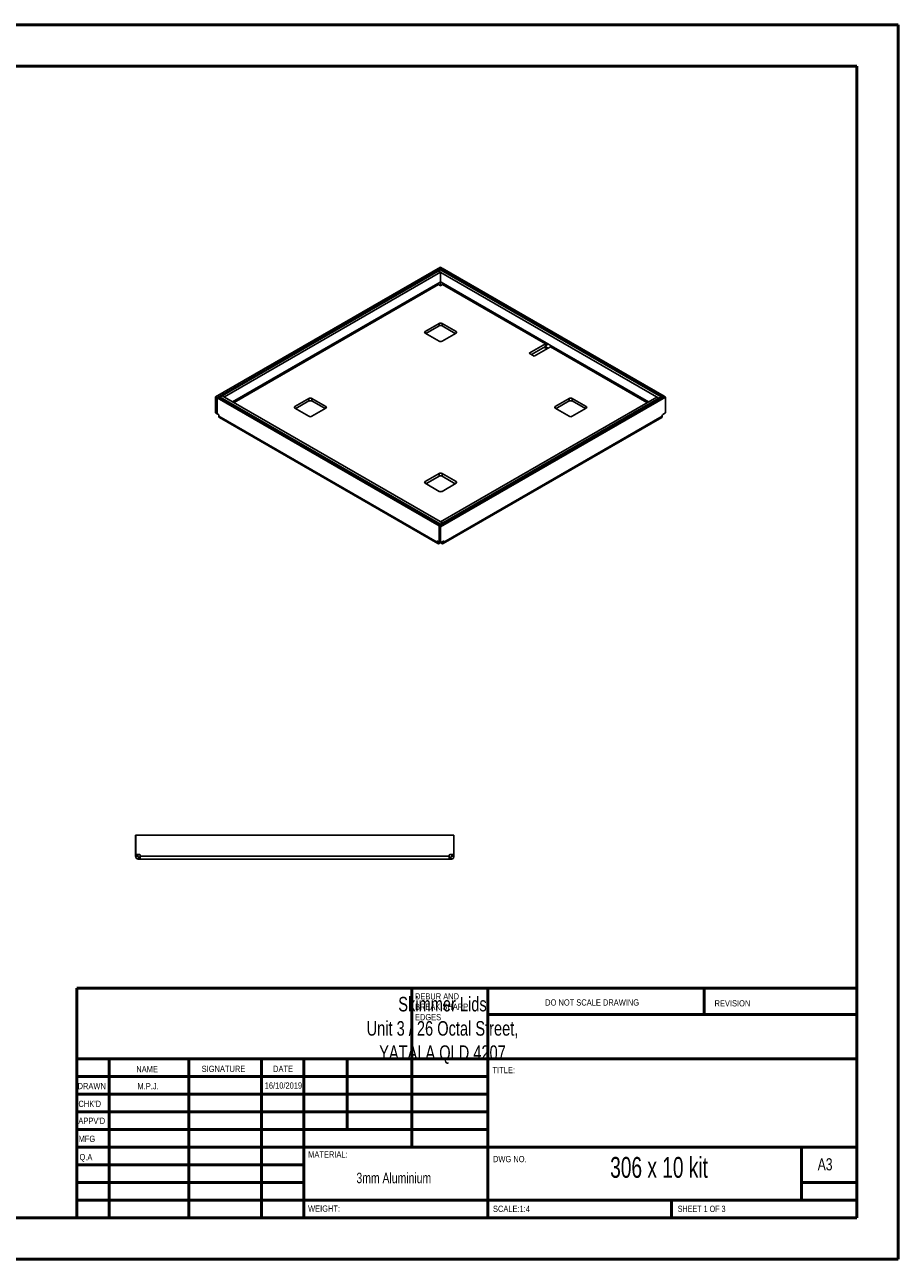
# Model space of a CAD drawing. Header units: millimetres. Extents: x 0 to 420, y 0 to 297.
# Tile 2 of 2: x 210 to 420, y 0 to 297. Entities that reach past the tile are written whole.
import ezdxf

# ---------------------------------------------------------------- set-up
doc = ezdxf.new("R2010")
doc.units = ezdxf.units.MM
doc.styles.add('SLDTEXTSTYLE0', font='TXT', dxfattribs={"width": 0.6875})
doc.styles.add('SLDTEXTSTYLE1', font='TXT', dxfattribs={"width": 0.75})

msp = doc.modelspace()

# ---------------------------------------------------------------- linework, layer by layer
at = {"color": 7, "linetype": 'Continuous', "lineweight": 50}
for p, q in [((0.38, 297.21), (420.38, 297.21)), ((420.38, 0.21), (420.38, 297.21)), ((10.38, 287.21), (410.38, 287.21)), ((410.38, 287.21), (410.38, 10.21)), ((222.88, 65.46), (410.08, 65.46)), ((222.88, 65.46), (222.88, 10.21)), ((303.48, 65.46), (303.48, 27.21)), ((321.68, 65.46), (321.68, 10.21)), ((373.68, 59.09), (373.68, 65.46)), ((410.08, 59.09), (321.68, 59.09)), ((410.08, 48.46), (222.88, 48.46)), ((230.68, 48.46), (230.68, 10.21)), ((249.87, 48.46), (249.87, 10.21)), ((267.28, 48.46), (267.28, 10.21)), ((277.48, 10.21), (277.48, 48.46)), ((287.88, 31.46), (287.88, 48.46)), ((321.68, 44.21), (222.88, 44.21)), ((321.68, 39.96), (222.88, 39.96)), ((321.68, 35.71), (222.88, 35.71)), ((321.68, 31.46), (222.88, 31.46)), ((277.48, 27.21), (222.88, 27.21)), ((277.48, 27.21), (410.08, 27.21)), ((397.08, 14.46), (397.08, 27.21)), ((277.48, 22.96), (222.88, 22.96)), ((277.48, 18.71), (222.88, 18.71)), ((410.08, 18.71), (397.08, 18.71)), ((222.88, 14.46), (410.38, 14.46)), ((365.88, 10.21), (365.88, 14.46)), ((10.38, 10.21), (410.38, 10.21)), ((0.38, 0.21), (420.38, 0.21))]:
    msp.add_line(p, q, dxfattribs=at)
at = {"color": 7, "linetype": 'Continuous', "lineweight": 25}
for p, q in [((310.33, 238.87), (256.27, 207.67)), ((310.68, 238.67), (256.62, 207.46)), ((309.81, 237.96), (257.85, 207.97)), ((310.34, 237.65), (258.38, 207.66)), ((310.34, 237.65), (309.81, 237.96)), ((310.37, 238.26), (309.84, 237.95)), ((362.82, 207.37), (309.84, 237.95)), ((309.84, 237.94), (309.84, 237.95)), ((310.33, 238.87), (310.68, 238.67)), ((310.34, 235.36), (310.34, 237.65)), ((310.35, 238.47), (310.71, 238.67)), ((310.35, 238.25), (310.35, 238.47)), ((363.72, 207.66), (310.35, 238.47)), ((363.35, 207.67), (310.37, 238.26)), ((310.68, 238.66), (310.68, 238.67)), ((364.08, 207.87), (310.71, 238.67)), ((310.22, 235.29), (260.36, 206.51)), ((260.71, 206.3), (309.87, 234.68)), ((310.22, 235.25), (309.69, 234.94)), ((310.34, 234.4), (309.87, 234.68)), ((310.14, 234.52), (310.35, 234.64)), ((310.22, 235.29), (310.34, 235.36)), ((310.22, 235.29), (310.22, 235.25)), ((310.47, 235.29), (310.34, 235.37)), ((310.82, 234.68), (310.34, 234.4)), ((310.35, 234.63), (310.35, 235.36)), ((310.55, 234.52), (310.35, 234.63)), ((335.71, 220.72), (310.47, 235.29)), ((310.47, 235.25), (310.47, 235.29)), ((311, 234.94), (310.47, 235.25)), ((310.82, 234.68), (335.54, 220.41)), ((309.99, 225.36), (306.63, 223.42)), ((306.63, 223.01), (306.63, 223.42)), ((306.63, 223.01), (309.99, 221.08)), ((309.99, 224.75), (306.81, 222.91)), ((309.99, 224.75), (309.99, 225.36)), ((314.06, 223.42), (310.7, 225.36)), ((310.7, 224.75), (310.7, 225.36)), ((313.88, 222.91), (310.7, 224.75)), ((310.7, 221.08), (314.06, 223.01)), ((314.06, 223.01), (314.06, 223.42)), ((331.65, 218.17), (335.54, 220.41)), ((332.18, 217.86), (335.54, 219.8)), ((335.54, 219.8), (335.54, 220.41)), ((336.95, 220), (335.71, 220.72)), ((360.33, 206.51), (336.95, 220)), ((332.88, 217.45), (331.65, 218.17)), ((336.77, 219.7), (332.88, 217.45)), ((335.22, 219.62), (335.92, 219.21)), ((336.21, 219.37), (335.5, 219.78)), ((336.77, 219.7), (359.97, 206.3)), ((257.34, 207.64), (257.87, 207.95)), ((258.38, 207.66), (257.85, 207.97)), ((257.85, 207.94), (257.85, 207.97)), ((257.87, 207.95), (310.85, 177.36)), ((256.27, 207.67), (256.62, 207.46)), ((256.27, 203.83), (256.27, 207.67)), ((256.97, 207.65), (256.61, 207.45)), ((256.61, 207.45), (309.98, 176.64)), ((256.61, 207.45), (256.61, 203.61)), ((256.62, 207.45), (256.62, 207.46)), ((256.97, 207.65), (310.34, 176.84)), ((257.34, 207.64), (310.32, 177.06)), ((257.34, 207.44), (257.34, 207.64)), ((258.38, 207.65), (258.38, 207.66)), ((278.7, 207.3), (275.34, 205.36)), ((275.34, 204.95), (275.34, 205.36)), ((275.34, 204.95), (278.7, 203.01)), ((278.7, 206.69), (275.52, 204.85)), ((278.7, 206.69), (278.7, 207.3)), ((282.77, 205.36), (279.41, 207.3)), ((279.41, 206.69), (279.41, 207.3)), ((282.59, 204.85), (279.41, 206.69)), ((279.41, 203.01), (282.77, 204.95)), ((282.77, 204.95), (282.77, 205.36)), ((310.01, 176.64), (364.07, 207.85)), ((310.35, 177.66), (362.31, 207.65)), ((310.36, 176.44), (364.42, 207.65)), ((310.88, 177.35), (362.84, 207.34)), ((341.28, 207.3), (337.92, 205.36)), ((337.92, 204.95), (337.92, 205.36)), ((337.92, 204.95), (341.28, 203.01)), ((341.28, 206.69), (338.1, 204.85)), ((341.28, 206.69), (341.28, 207.3)), ((345.35, 205.36), (341.99, 207.3)), ((341.99, 206.69), (341.99, 207.3)), ((345.17, 204.85), (341.99, 206.69)), ((341.99, 203.01), (345.35, 204.95)), ((345.35, 204.95), (345.35, 205.36)), ((362.31, 207.65), (362.84, 207.34)), ((363.35, 207.67), (362.82, 207.37)), ((362.82, 207.35), (362.82, 207.37)), ((362.84, 207.14), (362.84, 207.34)), ((363.35, 207.44), (363.35, 207.67)), ((363.72, 207.66), (364.08, 207.87)), ((363.72, 207.65), (363.72, 207.66)), ((364.42, 207.65), (364.07, 207.85)), ((364.08, 207.87), (364.08, 207.84)), ((364.42, 203.81), (364.42, 207.65)), ((256.27, 203.83), (256.61, 203.63)), ((256.61, 203.61), (256.95, 203.42)), ((257.04, 203.26), (257.04, 203.03)), ((309.56, 172.71), (257.04, 203.03)), ((257.18, 202.71), (309.7, 172.39)), ((310.99, 172.39), (363.51, 202.71)), ((363.65, 203.03), (311.13, 172.71)), ((363.65, 203.03), (363.65, 203.26)), ((363.74, 203.42), (364.42, 203.81)), ((309.99, 189.24), (306.63, 187.3)), ((306.63, 186.89), (306.63, 187.3)), ((309.99, 188.62), (306.81, 186.79)), ((309.99, 188.62), (309.99, 189.24)), ((314.06, 187.3), (310.7, 189.24)), ((310.7, 188.62), (310.7, 189.24)), ((313.88, 186.79), (310.7, 188.62)), ((314.06, 186.89), (314.06, 187.3)), ((306.63, 186.89), (309.99, 184.95)), ((310.7, 184.95), (314.06, 186.89)), ((310.34, 176.84), (309.98, 176.64)), ((309.98, 176.64), (309.98, 172.8)), ((310.36, 176.44), (310.01, 176.64)), ((310.01, 172.8), (310.01, 176.64)), ((310.32, 177.06), (310.85, 177.36)), ((310.32, 176.85), (310.32, 177.06)), ((310.34, 176.83), (310.34, 176.84)), ((310.35, 177.65), (310.35, 177.66)), ((310.35, 177.66), (310.88, 177.35)), ((310.36, 172.6), (310.36, 176.44)), ((310.85, 177.13), (310.85, 177.36)), ((310.88, 177.15), (310.88, 177.35)), ((309.56, 172.94), (309.65, 172.99)), ((309.56, 172.71), (309.56, 172.94)), ((309.56, 172.71), (309.85, 172.88)), ((309.65, 172.99), (309.98, 172.8)), ((309.98, 172.8), (310.01, 172.81)), ((310.36, 172.6), (310.01, 172.8)), ((310.05, 172.42), (310.05, 172.78)), ((310.26, 172.54), (310.05, 172.42)), ((310.26, 172.54), (310.26, 172.66)), ((311.04, 172.99), (310.36, 172.6)), ((310.43, 172.54), (310.43, 172.64)), ((310.64, 172.42), (310.43, 172.54)), ((310.64, 172.42), (310.64, 172.76)), ((311.13, 172.71), (310.84, 172.88)), ((311.13, 172.94), (311.04, 172.99)), ((311.13, 172.71), (311.13, 172.94)), ((237.07, 102.28), (237.04, 102.28)), ((237.04, 102.28), (237.04, 97.58)), ((237.07, 97.58), (237.07, 102.28)), ((237.07, 102.28), (313.52, 102.28)), ((313.52, 97.58), (313.52, 102.28)), ((313.52, 102.28), (313.54, 102.28)), ((313.54, 102.28), (313.54, 97.58)), ((237.04, 97.58), (237.07, 97.58)), ((237.04, 97.45), (237.04, 97.58)), ((237.04, 97.45), (237.54, 97.45)), ((237.04, 97.16), (237.04, 97.45)), ((237.04, 97.16), (237.54, 97.16)), ((238.03, 97.58), (237.07, 97.58)), ((237.54, 97.45), (237.54, 97.58)), ((237.54, 97.16), (237.54, 97.45)), ((237.74, 96.46), (237.74, 96.96)), ((238.03, 96.96), (237.74, 96.96)), ((238.03, 96.46), (237.74, 96.46)), ((238.03, 96.46), (238.03, 96.96)), ((238.15, 96.96), (238.03, 96.96)), ((238.15, 96.46), (238.03, 96.46)), ((238.15, 97.16), (238.15, 97.45)), ((312.43, 97.16), (238.15, 97.16)), ((312.43, 96.46), (238.15, 96.46)), ((312.43, 97.16), (312.43, 97.45)), ((312.55, 96.96), (312.43, 96.96)), ((312.55, 96.46), (312.43, 96.46)), ((312.55, 97.58), (313.52, 97.58)), ((312.55, 96.46), (312.55, 96.96)), ((312.84, 96.96), (312.55, 96.96)), ((312.84, 96.46), (312.55, 96.46)), ((312.84, 96.46), (312.84, 96.96)), ((313.04, 97.58), (313.04, 97.45)), ((313.54, 97.45), (313.04, 97.45)), ((313.04, 97.45), (313.04, 97.16)), ((313.54, 97.16), (313.04, 97.16)), ((313.54, 97.58), (313.52, 97.58)), ((313.54, 97.58), (313.54, 97.45)), ((313.54, 97.45), (313.54, 97.16))]:
    msp.add_line(p, q, dxfattribs=at)
for centre, radius, start, end in [((306.71, 223.22), 0.218, 110.7834, 249.2166), ((310.34, 224.68), 0.769, 62.6097, 117.3903), ((310.34, 224.07), 0.769, 62.6097, 117.3903), ((313.98, 223.22), 0.218, 290.7834, 69.2166), ((310.34, 221.76), 0.769, 242.6097, 297.3903), ((335.33, 220.74), 0.384, 302.6055, 357.3945), ((334.73, 221.07), 1.5, 302.308, 337.1707), ((336.57, 220.02), 0.384, 302.6055, 357.3945), ((275.42, 205.16), 0.218, 110.7834, 249.2166), ((279.05, 206.62), 0.769, 62.6097, 117.3903), ((279.05, 206), 0.769, 62.6097, 117.3903), ((282.69, 205.16), 0.218, 290.7834, 69.2166), ((338, 205.16), 0.218, 110.7834, 249.2166), ((341.63, 206.62), 0.769, 62.6097, 117.3903), ((341.63, 206), 0.769, 62.6097, 117.3903), ((345.27, 205.16), 0.218, 290.7834, 69.2166), ((256.85, 203.25), 0.192, 2.6055, 57.3945), ((279.05, 203.69), 0.769, 242.6097, 297.3903), ((341.63, 203.69), 0.769, 242.6097, 297.3903), ((363.84, 203.25), 0.192, 122.6055, 177.3945), ((306.71, 187.09), 0.218, 110.7834, 249.2166), ((310.34, 188.55), 0.769, 62.6097, 117.3903), ((310.34, 187.94), 0.769, 62.6097, 117.3903), ((313.98, 187.09), 0.218, 290.7834, 69.2166), ((310.34, 185.63), 0.769, 242.6097, 297.3903), ((309.61, 172.95), 0.0546, 50.7967, 189.214), ((310.34, 172.37), 0.192, 62.6097, 117.3903), ((311.08, 172.95), 0.0546, 350.786, 129.2033), ((238.03, 97.45), 0.125, 0, 90), ((312.55, 97.45), 0.125, 90, 180)]:
    msp.add_arc(centre, radius, start, end, dxfattribs=at)
for points in [[(309.69, 234.94), (309.7, 234.92), (309.71, 234.87), (309.75, 234.79), (309.8, 234.72), (309.85, 234.69), (309.87, 234.68)], [(310.82, 234.68), (310.84, 234.69), (310.88, 234.72), (310.94, 234.79), (310.98, 234.87), (310.99, 234.92), (311, 234.94)], [(309.56, 172.71), (309.57, 172.64), (309.58, 172.5), (309.69, 172.37), (309.86, 172.34), (309.99, 172.39), (310.05, 172.42)], [(310.64, 172.42), (310.7, 172.39), (310.83, 172.34), (310.99, 172.37), (311.11, 172.5), (311.12, 172.64), (311.13, 172.71)], [(237.04, 97.16), (237.05, 97.07), (237.07, 96.89), (237.24, 96.66), (237.47, 96.5), (237.65, 96.47), (237.74, 96.46)], [(237.54, 97.16), (237.54, 97.14), (237.55, 97.09), (237.6, 97.02), (237.66, 96.97), (237.72, 96.97), (237.74, 96.96)], [(238.15, 96.46), (238.15, 96.47), (238.15, 96.5), (238.15, 96.66), (238.15, 96.89), (238.15, 97.07), (238.15, 97.16)], [(312.43, 97.16), (312.43, 97.07), (312.43, 96.89), (312.43, 96.66), (312.43, 96.5), (312.43, 96.47), (312.43, 96.46)], [(312.84, 96.96), (312.87, 96.97), (312.92, 96.97), (312.99, 97.02), (313.03, 97.09), (313.04, 97.14), (313.04, 97.16)], [(312.84, 96.46), (312.93, 96.47), (313.12, 96.5), (313.35, 96.66), (313.51, 96.89), (313.53, 97.07), (313.54, 97.16)]]:
    msp.add_open_spline(points, degree=3, dxfattribs=at)
for points, knots in [([(257.18, 202.71), (257.18, 202.71), (257.13, 202.72), (257.06, 202.82), (257.05, 202.96), (257.04, 203.03)], [0, 0, 0, 0, 0.000102, 0.500051, 1, 1, 1, 1]), ([(363.65, 203.03), (363.64, 202.96), (363.63, 202.82), (363.56, 202.72), (363.51, 202.71), (363.51, 202.71)], [0, 0, 0, 0, 0.499949, 0.999898, 1, 1, 1, 1])]:
    msp.add_open_spline(points, degree=3, knots=knots, dxfattribs=at)

# ---------------------------------------------------------------- texts
at = {"color": 7, "linetype": 'Continuous', "lineweight": 0}
for s, insert, char_height, attachment_point, style in [('Skimmer Lids^JUnit 3 / 26 Octal Street, ^JYATALA QLD 4207', (310.81, 63.35), 3.5, 2, 'SLDTEXTSTYLE1'), ('DEBUR AND ^JBREAK SHARP ^JEDGES', (304.19, 64.22), 1.5, 1, 'SLDTEXTSTYLE1'), ('DO NOT SCALE DRAWING', (335.49, 62.75), 1.5, 1, 'SLDTEXTSTYLE1'), ('REVISION', (376.21, 62.55), 1.5, 1, 'SLDTEXTSTYLE1'), ('NAME', (237.2, 46.72), 1.5, 1, 'SLDTEXTSTYLE1'), ('SIGNATURE', (252.91, 46.78), 1.5, 1, 'SLDTEXTSTYLE1'), ('DATE', (270.09, 46.79), 1.5, 1, 'SLDTEXTSTYLE1'), ('TITLE:', (322.84, 46.49), 1.5, 1, 'SLDTEXTSTYLE1'), ('DRAWN', (223.09, 42.64), 1.5, 1, 'SLDTEXTSTYLE1'), ('M.P.J.', (240.04, 42.6), 1.499, 2, 'SLDTEXTSTYLE1'), ('16/10/2019', (272.57, 42.77), 1.499, 2, 'SLDTEXTSTYLE1'), ("CHK'D", (223.29, 38.37), 1.5, 1, 'SLDTEXTSTYLE1'), ("APPV'D", (223.28, 34.28), 1.5, 1, 'SLDTEXTSTYLE1'), ('MFG', (223.33, 29.95), 1.5, 1, 'SLDTEXTSTYLE1'), ('Q.A', (223.55, 25.56), 1.5, 1, 'SLDTEXTSTYLE1'), ('MATERIAL:', (278.52, 26.2), 1.5, 1, 'SLDTEXTSTYLE1'), ('DWG NO.', (322.95, 25.08), 1.5, 1, 'SLDTEXTSTYLE1'), ('306 x 10 kit', (362.87, 24.83), 5, 2, 'SLDTEXTSTYLE0'), ('A3', (401, 24.52), 2.91, 1, 'SLDTEXTSTYLE1'), ('3mm Aluminium', (290.12, 21.03), 2.5, 1, 'SLDTEXTSTYLE1'), ('WEIGHT:', (278.5, 13.16), 1.499, 1, 'SLDTEXTSTYLE1'), ('SCALE:1:4', (322.95, 13.11), 1.5, 1, 'SLDTEXTSTYLE1'), ('SHEET 1 OF 3', (367.36, 13.11), 1.5, 1, 'SLDTEXTSTYLE0')]:
    msp.add_mtext(s, dxfattribs=dict(at, insert=insert, char_height=char_height, attachment_point=attachment_point, style=style))

doc.saveas('drawing.dxf')
